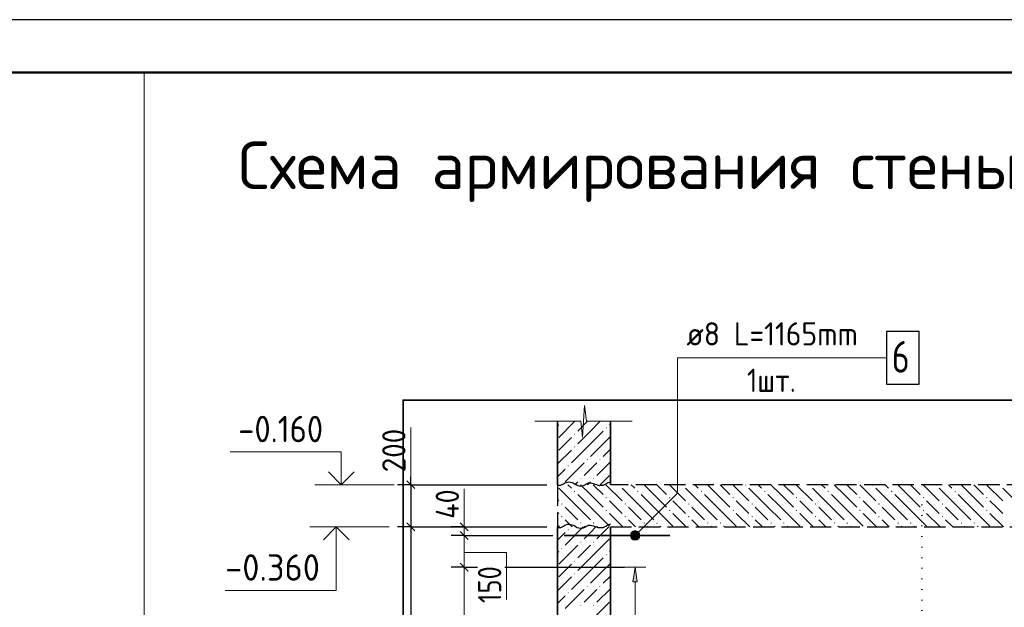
# Model space of a CAD drawing. Header units: millimetres. Extents: x 0 to 42000, y 0 to 29700.
# Tile 19 of 21: x 14003 to 23317, y 24140 to 29700. Entities that reach past the tile are written whole.
import ezdxf

# ---------------------------------------------------------------- set-up
doc = ezdxf.new("R2010")
doc.units = ezdxf.units.MM
doc.linetypes.add('______2', pattern=[270, 200, -70])
doc.linetypes.add('______9', pattern=[100, 0, -100])
for name, color, linetype, lineweight in [('Standard', 7, 'Continuous', 25), ('Высотные отметки', 7, 'Continuous', 25), ('ЖБ Перекрытие верхний уровень', 7, '______2', 25), ('ЖБ Пилон', 7, 'Continuous', 35), ('ЖБ Стена верхний уровень', 7, 'Continuous', 35), ('Заголовок чертежа', 7, 'Continuous', 25), ('Позиционная метка линия выноска', 7, 'Continuous', 13), ('Примечания', 7, 'Continuous', 13), ('Сечения символ', 7, 'Continuous', 25), ('Стена обрамление П-обр.', 7, 'Continuous', 35)]:
    doc.layers.add(name, color=color, linetype=linetype, lineweight=lineweight)
doc.layers.add('Размерная выноска', color=7, linetype='Continuous')
doc.styles.add('ISOCPEUR', font='txt')

msp = doc.modelspace()

# ---------------------------------------------------------------- hatches: boundary and pattern name
at = {"layer": 'ЖБ Перекрытие верхний уровень', "linetype": 'Continuous', "lineweight": 18, "transparency": 33554687}
for points in [[(19245, 25237.1), (19251.5, 25243.6), (19258, 25237.1), (19251.5, 25230.6)], [(19665, 25297.1), (19667.9, 25300), (19675.2, 25300), (19678, 25297.1), (19671.5, 25290.6)], [(19845, 25237.1), (19851.5, 25243.6), (19858, 25237.1), (19851.5, 25230.6)], [(20265, 25297.1), (20267.9, 25300), (20275.2, 25300), (20278, 25297.1), (20271.5, 25290.6)], [(20445, 25237.1), (20451.5, 25243.6), (20458, 25237.1), (20451.5, 25230.6)], [(20865, 25297.1), (20867.9, 25300), (20875.2, 25300), (20878, 25297.1), (20871.5, 25290.6)], [(21045, 25237.1), (21051.5, 25243.6), (21058, 25237.1), (21051.5, 25230.6)], [(21465, 25297.1), (21467.9, 25300), (21475.2, 25300), (21478, 25297.1), (21471.5, 25290.6)], [(21645, 25237.1), (21651.5, 25243.6), (21658, 25237.1), (21651.5, 25230.6)], [(22065, 25297.1), (22067.9, 25300), (22075.2, 25300), (22078, 25297.1), (22071.5, 25290.6)], [(22245, 25237.1), (22251.5, 25243.6), (22258, 25237.1), (22251.5, 25230.6)], [(22665, 25297.1), (22667.9, 25300), (22675.2, 25300), (22678, 25297.1), (22671.5, 25290.6)], [(22845, 25237.1), (22851.5, 25243.6), (22858, 25237.1), (22851.5, 25230.6)], [(23265, 25297.1), (23267.9, 25300), (23275.2, 25300), (23278, 25297.1), (23271.5, 25290.6)], [(19545, 25177.1), (19551.5, 25183.6), (19558, 25177.1), (19551.5, 25170.6)], [(20145, 25177.1), (20151.5, 25183.6), (20158, 25177.1), (20151.5, 25170.6)], [(20745, 25177.1), (20751.5, 25183.6), (20758, 25177.1), (20751.5, 25170.6)], [(21345, 25177.1), (21351.5, 25183.6), (21358, 25177.1), (21351.5, 25170.6)], [(21945, 25177.1), (21951.5, 25183.6), (21958, 25177.1), (21951.5, 25170.6)], [(22545, 25177.1), (22551.5, 25183.6), (22558, 25177.1), (22551.5, 25170.6)], [(23145, 25177.1), (23151.5, 25183.6), (23158, 25177.1), (23151.5, 25170.6)], [(19125, 25117.1), (19131.5, 25123.6), (19138, 25117.1), (19131.5, 25110.6)], [(19545, 25057.1), (19551.5, 25063.6), (19558, 25057.1), (19551.5, 25050.6)], [(19725, 25117.1), (19731.5, 25123.6), (19738, 25117.1), (19731.5, 25110.6)], [(20145, 25057.1), (20151.5, 25063.6), (20158, 25057.1), (20151.5, 25050.6)], [(20325, 25117.1), (20331.5, 25123.6), (20338, 25117.1), (20331.5, 25110.6)], [(20745, 25057.1), (20751.5, 25063.6), (20758, 25057.1), (20751.5, 25050.6)], [(20925, 25117.1), (20931.5, 25123.6), (20938, 25117.1), (20931.5, 25110.6)], [(21345, 25057.1), (21351.5, 25063.6), (21358, 25057.1), (21351.5, 25050.6)], [(21525, 25117.1), (21531.5, 25123.6), (21538, 25117.1), (21531.5, 25110.6)], [(21945, 25057.1), (21951.5, 25063.6), (21958, 25057.1), (21951.5, 25050.6)], [(22125, 25117.1), (22131.5, 25123.6), (22138, 25117.1), (22131.5, 25110.6)], [(22545, 25057.1), (22551.5, 25063.6), (22558, 25057.1), (22551.5, 25050.6)], [(22725, 25117.1), (22731.5, 25123.6), (22738, 25117.1), (22731.5, 25110.6)], [(23145, 25057.1), (23151.5, 25063.6), (23158, 25057.1), (23151.5, 25050.6)], [(19125, 24997.1), (19131.5, 25003.6), (19138, 24997.1), (19131.5, 24990.6)], [(19725, 24997.1), (19731.5, 25003.6), (19738, 24997.1), (19731.5, 24990.6)], [(20325, 24997.1), (20331.5, 25003.6), (20338, 24997.1), (20331.5, 24990.6)], [(20925, 24997.1), (20931.5, 25003.6), (20938, 24997.1), (20931.5, 24990.6)], [(21525, 24997.1), (21531.5, 25003.6), (21538, 24997.1), (21531.5, 24990.6)], [(22125, 24997.1), (22131.5, 25003.6), (22138, 24997.1), (22131.5, 24990.6)], [(22725, 24997.1), (22731.5, 25003.6), (22738, 24997.1), (22731.5, 24990.6)], [(19305, 24937.1), (19311.5, 24943.6), (19318, 24937.1), (19311.5, 24930.6)], [(19425, 24937.1), (19431.5, 24943.6), (19438, 24937.1), (19431.5, 24930.6)], [(19905, 24937.1), (19911.5, 24943.6), (19918, 24937.1), (19911.5, 24930.6)], [(20025, 24937.1), (20031.5, 24943.6), (20038, 24937.1), (20031.5, 24930.6)], [(20505, 24937.1), (20511.5, 24943.6), (20518, 24937.1), (20511.5, 24930.6)], [(20625, 24937.1), (20631.5, 24943.6), (20638, 24937.1), (20631.5, 24930.6)], [(21105, 24937.1), (21111.5, 24943.6), (21118, 24937.1), (21111.5, 24930.6)], [(21225, 24937.1), (21231.5, 24943.6), (21238, 24937.1), (21231.5, 24930.6)], [(21705, 24937.1), (21711.5, 24943.6), (21718, 24937.1), (21711.5, 24930.6)], [(21825, 24937.1), (21831.5, 24943.6), (21838, 24937.1), (21831.5, 24930.6)], [(22305, 24937.1), (22311.5, 24943.6), (22318, 24937.1), (22311.5, 24930.6)], [(22425, 24937.1), (22431.5, 24943.6), (22438, 24937.1), (22431.5, 24930.6)], [(22905, 24937.1), (22911.5, 24943.6), (22918, 24937.1), (22911.5, 24930.6)], [(23025, 24937.1), (23031.5, 24943.6), (23038, 24937.1), (23031.5, 24930.6)]]:
    msp.add_hatch(color=7, dxfattribs=at).paths.add_polyline_path(points, flags=16)
at = {"layer": 'ЖБ Пилон', "linetype": 'Continuous', "lineweight": 18, "transparency": 33554687}
for points in [[(19126.5, 25897.1), (19129.4, 25900), (19133.7, 25900), (19136.5, 25897.1), (19131.5, 25892.1)], [(19546.5, 25837.1), (19551.5, 25842.1), (19556.5, 25837.1), (19551.5, 25832.1)], [(19246.5, 25777.1), (19251.5, 25782.1), (19256.5, 25777.1), (19251.5, 25772.1)], [(19246.5, 25657.1), (19251.5, 25662.1), (19256.5, 25657.1), (19251.5, 25652.1)], [(19366.5, 25537.1), (19371.5, 25542.1), (19376.5, 25537.1), (19371.5, 25532.1)], [(19486.5, 25537.1), (19491.5, 25542.1), (19496.5, 25537.1), (19491.5, 25532.1)], [(19186.5, 25477.1), (19191.5, 25482.1), (19196.5, 25477.1), (19191.5, 25472.1)], [(19306.5, 25357.1), (19311.5, 25362.1), (19316.5, 25357.1), (19311.5, 25352.1)], [(19426.5, 25357.1), (19431.5, 25362.1), (19436.5, 25357.1), (19431.5, 25352.1)], [(19129.4, 25300), (19131.5, 25302.1), (19133.7, 25300)]]:
    msp.add_hatch(color=7, dxfattribs=at).paths.add_polyline_path(points, flags=16)
at = {"layer": 'ЖБ Стена верхний уровень', "linetype": 'Continuous', "lineweight": 18, "transparency": 33554687}
for points in [[(19186.5, 24877.1), (19191.5, 24882.1), (19196.5, 24877.1), (19191.5, 24872.1)], [(19126.5, 24697.1), (19131.5, 24702.1), (19136.5, 24697.1), (19131.5, 24692.1)], [(19306.5, 24757.1), (19311.5, 24762.1), (19316.5, 24757.1), (19311.5, 24752.1)], [(19426.5, 24757.1), (19431.5, 24762.1), (19436.5, 24757.1), (19431.5, 24752.1)], [(19546.5, 24637.1), (19551.5, 24642.1), (19556.5, 24637.1), (19551.5, 24632.1)], [(19246.5, 24577.1), (19251.5, 24582.1), (19256.5, 24577.1), (19251.5, 24572.1)], [(19246.5, 24457.1), (19251.5, 24462.1), (19256.5, 24457.1), (19251.5, 24452.1)], [(19366.5, 24337.1), (19371.5, 24342.1), (19376.5, 24337.1), (19371.5, 24332.1)], [(19486.5, 24337.1), (19491.5, 24342.1), (19496.5, 24337.1), (19491.5, 24332.1)], [(19186.5, 24277.1), (19191.5, 24282.1), (19196.5, 24277.1), (19191.5, 24272.1)], [(19306.5, 24157.1), (19311.5, 24162.1), (19316.5, 24157.1), (19311.5, 24152.1)], [(19426.5, 24157.1), (19431.5, 24162.1), (19436.5, 24157.1), (19431.5, 24152.1)]]:
    msp.add_hatch(color=7, dxfattribs=at).paths.add_polyline_path(points, flags=16)
at = {"layer": 'Позиционная метка линия выноска', "linetype": 'Continuous', "lineweight": 13, "transparency": 33554687}
for points in [[(19856.4, 24788.2), (19792.7, 24851.8), (19781.3, 24831.5)], [(19856.4, 24788.2), (19781.3, 24831.5), (19836, 24776.7)], [(19836, 24776.7), (19781.3, 24831.5), (19781.3, 24808.5)], [(19836, 24776.7), (19781.3, 24808.5), (19813.1, 24776.7)], [(19813.1, 24776.7), (19781.3, 24808.5), (19792.7, 24788.2)], [(19867.8, 24808.5), (19813.1, 24863.3), (19792.7, 24851.8)], [(19867.8, 24808.5), (19792.7, 24851.8), (19856.4, 24788.2)], [(19867.8, 24831.5), (19836, 24863.3), (19813.1, 24863.3)], [(19867.8, 24831.5), (19813.1, 24863.3), (19867.8, 24808.5)], [(19836, 24863.3), (19867.8, 24831.5), (19856.4, 24851.8)]]:
    msp.add_hatch(color=7, dxfattribs=at).paths.add_polyline_path(points)
at = {"layer": 'Стена обрамление П-обр.', "linetype": 'Continuous', "lineweight": 13, "transparency": 33554687}
msp.add_hatch(color=7, dxfattribs=at).paths.add_polyline_path([(19844.5, 24380), (19824.5, 24520), (19804.5, 24380)])

# ---------------------------------------------------------------- linework, layer by layer
at = {"layer": 'Standard', "color": 7, "linetype": 'Continuous', "lineweight": 13, "transparency": 33554687}
for p, q in [((19328.3, 25750), (19346.7, 26050)), ((19346.7, 26050), (19365.1, 25900)), ((18877.5, 25900), (19309.9, 25900)), ((19309.9, 25900), (19328.3, 25750)), ((19365.1, 25900), (19797.5, 25900)), ((19797.5, 25900), (19797.5, 25900)), ((18208.3, 24900), (18208.3, 24975))]:
    msp.add_line(p, q, dxfattribs=at)
at = {"layer": 'Standard', "color": 7, "linetype": 'Continuous', "lineweight": 25, "transparency": 33554687}
for p, q in [((17665.1, 25337.5), (17740.1, 25262.5)), ((17665.1, 24937.5), (17740.1, 24862.5)), ((18170.8, 24937.5), (18245.8, 24862.5)), ((18170.8, 24857.5), (18245.8, 24782.5)), ((18170.8, 24557.5), (18245.8, 24482.5))]:
    msp.add_line(p, q, dxfattribs=at)
at = {"layer": 'Standard', "color": 7, "linetype": 'Continuous', "lineweight": -3, "transparency": 33554687}
for p, q in [((17702.6, 25300), (17702.6, 25375)), ((17702.6, 25300), (17577.6, 25300)), ((17702.6, 25300), (17827.6, 25300)), ((17702.6, 25300), (18990.2, 25300)), ((17702.6, 25300), (17702.6, 24900)), ((17702.6, 24900), (17577.6, 24900)), ((17702.6, 24900), (17827.6, 24900)), ((17702.6, 24900), (18990.2, 24900)), ((17702.6, 24900), (17702.6, 19420)), ((18208.3, 24900), (18083.3, 24900)), ((18208.3, 24900), (18333.3, 24900)), ((18208.3, 24820), (18083.3, 24820)), ((18208.3, 24820), (18333.3, 24820)), ((18208.3, 24520), (18083.3, 24520)), ((18208.3, 24520), (18333.3, 24520)), ((18591.3, 24520), (19724.5, 24520))]:
    msp.add_line(p, q, dxfattribs=at)
at = {"layer": 'Standard', "color": 7, "linetype": 'Continuous', "lineweight": 25, "transparency": 33554687}
msp.add_lwpolyline([(0, 0), (42000, 0), (42000, 29700), (0, 29700), (0, 0)], close=True, dxfattribs=at)
at = {"layer": 'Standard', "color": 7, "linetype": 'Continuous', "lineweight": 50, "transparency": 33554687}
msp.add_lwpolyline([(2000, 29200), (41500, 29200), (41500, 500), (2000, 500), (2000, 29200)], close=True, dxfattribs=at)
at = {"layer": 'Standard', "color": 7, "linetype": 'Continuous', "lineweight": 13, "transparency": 33554687}
for points in [[(41500, 29200), (15180, 29200), (15180, 6000), (41500, 6000), (41500, 29200)], [(18208.3, 24900), (18208.3, 24874.7), (18208.3, 24874.7), (18208.3, 24820)], [(18208.3, 24820), (18208.3, 24789.7), (18208.3, 24789.7), (18208.3, 24520)], [(18208.3, 24520), (18208.3, 24453.6), (18208.3, 24453.6), (18208.3, 20920)]]:
    msp.add_lwpolyline(points, dxfattribs=at)
at = {"layer": 'Standard', "color": 254, "linetype": 'Continuous', "lineweight": 35, "true_color": 0xc4c4ff, "transparency": 33554687}
msp.add_lwpolyline([(17630.2, 18020), (27790.2, 18020), (27790.2, 26100), (17630.2, 26100), (17630.2, 18020)], dxfattribs=at)
at = {"layer": 'Standard', "color": 7, "linetype": 'Continuous', "lineweight": -3, "transparency": 33554687}
for points in [[(18208.3, 24900), (18213.6, 24900), (18213.6, 24900), (18990.2, 24900)], [(18208.3, 24820), (18253.7, 24820), (18253.7, 24820), (19046.2, 24820)], [(18208.3, 24520), (18231.3, 24520), (18231.3, 24520), (18305.3, 24520)]]:
    msp.add_lwpolyline(points, dxfattribs=at)
at = {"layer": 'Высотные отметки', "color": 7, "linetype": 'Continuous', "lineweight": 35, "transparency": 33554687}
for p, q in [((17045, 25300), (16923.8, 25421.2)), ((17045, 25300), (16923.8, 25421.2)), ((17045, 25300), (17166.2, 25421.2)), ((17045, 25300), (17166.2, 25421.2)), ((16996.9, 24900), (16875.7, 24778.8)), ((16996.9, 24900), (16875.7, 24778.8)), ((16996.9, 24900), (17118.1, 24778.8)), ((16996.9, 24900), (17118.1, 24778.8))]:
    msp.add_line(p, q, dxfattribs=at)
at = {"layer": 'Высотные отметки', "color": 7, "linetype": 'Continuous', "lineweight": 13, "transparency": 33554687}
for p, q in [((17545, 25300), (16795, 25300)), ((17545, 25300), (16795, 25300)), ((17496.9, 24900), (16746.9, 24900)), ((17496.9, 24900), (16746.9, 24900))]:
    msp.add_line(p, q, dxfattribs=at)
for points in [[(17045, 25300), (17045, 25610.1), (15995, 25610.1)], [(17045, 25300), (17045, 25610.1), (15995, 25610.1)], [(16996.9, 24900), (16996.9, 24300), (15946.9, 24300)], [(16996.9, 24900), (16996.9, 24300), (15946.9, 24300)]]:
    msp.add_lwpolyline(points, dxfattribs=at)
at = {"layer": 'ЖБ Перекрытие верхний уровень', "color": 7, "linetype": '______2', "lineweight": 25, "transparency": 33554687}
for p, q in [((19090.2, 25300), (19090.2, 24900)), ((27590.2, 25300), (19590.2, 25300)), ((19590.2, 24900), (27590.2, 24900))]:
    msp.add_line(p, q, dxfattribs=at)
at = {"layer": 'ЖБ Перекрытие верхний уровень', "color": 9, "linetype": 'Continuous', "lineweight": 18, "true_color": 0xc7c7c7, "transparency": 33554687}
for p, q in [((19281.5, 25087.2), (19101.5, 25267.2)), ((19188.7, 25300), (19221.5, 25267.2)), ((19401.5, 25207.1), (19308.7, 25300)), ((19428.7, 25300), (19521.5, 25207.1)), ((19548.7, 25300), (19701.5, 25147.1)), ((19881.5, 25087.2), (19701.5, 25267.2)), ((19788.7, 25300), (19821.5, 25267.2)), ((20001.5, 25207.1), (19908.7, 25300)), ((20028.7, 25300), (20121.5, 25207.1)), ((20148.7, 25300), (20301.5, 25147.1)), ((20481.5, 25087.2), (20301.5, 25267.2)), ((20388.7, 25300), (20421.5, 25267.2)), ((20601.5, 25207.1), (20508.7, 25300)), ((20628.7, 25300), (20721.5, 25207.1)), ((20748.7, 25300), (20901.5, 25147.1)), ((21081.5, 25087.2), (20901.5, 25267.2)), ((20988.7, 25300), (21021.5, 25267.2)), ((21201.5, 25207.1), (21108.7, 25300)), ((21228.7, 25300), (21321.5, 25207.1)), ((21348.7, 25300), (21501.5, 25147.1)), ((21681.5, 25087.2), (21501.5, 25267.2)), ((21588.7, 25300), (21621.5, 25267.2)), ((21801.5, 25207.1), (21708.7, 25300)), ((21828.7, 25300), (21921.5, 25207.1)), ((21948.7, 25300), (22101.5, 25147.1)), ((22281.5, 25087.2), (22101.5, 25267.2)), ((22188.7, 25300), (22221.5, 25267.2)), ((22401.5, 25207.1), (22308.7, 25300)), ((22428.7, 25300), (22521.5, 25207.1)), ((22548.7, 25300), (22701.5, 25147.1)), ((22881.5, 25087.2), (22701.5, 25267.2)), ((22788.7, 25300), (22821.5, 25267.2)), ((23001.5, 25207.1), (22908.7, 25300)), ((23028.7, 25300), (23121.5, 25207.1)), ((23148.7, 25300), (23301.5, 25147.1)), ((23481.5, 25087.2), (23301.5, 25267.2)), ((19090.2, 25158.5), (19101.5, 25147.1)), ((19281.5, 25207.1), (19401.5, 25087.2)), ((19401.5, 25207.1), (19521.5, 25087.2)), ((19881.5, 25207.1), (20001.5, 25087.2)), ((20001.5, 25207.1), (20121.5, 25087.2)), ((20481.5, 25207.1), (20601.5, 25087.2)), ((20601.5, 25207.1), (20721.5, 25087.2)), ((21081.5, 25207.1), (21201.5, 25087.2)), ((21201.5, 25207.1), (21321.5, 25087.2)), ((21681.5, 25207.1), (21801.5, 25087.2)), ((21801.5, 25207.1), (21921.5, 25087.2)), ((22281.5, 25207.1), (22401.5, 25087.2)), ((22401.5, 25207.1), (22521.5, 25087.2)), ((22881.5, 25207.1), (23001.5, 25087.2)), ((23001.5, 25207.1), (23121.5, 25087.2)), ((19161.5, 25087.2), (19281.5, 24967.2)), ((19281.5, 25087.2), (19401.5, 24967.2)), ((19401.5, 25087.2), (19581.5, 24907.1)), ((19641.5, 25087.2), (19581.5, 25147.1)), ((19701.5, 25027.1), (19641.5, 25087.2)), ((19761.5, 25087.2), (19881.5, 24967.2)), ((19881.5, 25087.2), (20001.5, 24967.2)), ((20001.5, 25087.2), (20181.5, 24907.1)), ((20241.5, 25087.2), (20181.5, 25147.1)), ((20301.5, 25027.1), (20241.5, 25087.2)), ((20361.5, 25087.2), (20481.5, 24967.2)), ((20481.5, 25087.2), (20601.5, 24967.2)), ((20601.5, 25087.2), (20781.5, 24907.1)), ((20841.5, 25087.2), (20781.5, 25147.1)), ((20901.5, 25027.1), (20841.5, 25087.2)), ((20961.5, 25087.2), (21081.5, 24967.2)), ((21081.5, 25087.2), (21201.5, 24967.2)), ((21201.5, 25087.2), (21381.5, 24907.1)), ((21441.5, 25087.2), (21381.5, 25147.1)), ((21501.5, 25027.1), (21441.5, 25087.2)), ((21561.5, 25087.2), (21681.5, 24967.2)), ((21681.5, 25087.2), (21801.5, 24967.2)), ((21801.5, 25087.2), (21981.5, 24907.1)), ((22041.5, 25087.2), (21981.5, 25147.1)), ((22101.5, 25027.1), (22041.5, 25087.2)), ((22161.5, 25087.2), (22281.5, 24967.2)), ((22281.5, 25087.2), (22401.5, 24967.2)), ((22401.5, 25087.2), (22581.5, 24907.1)), ((22641.5, 25087.2), (22581.5, 25147.1)), ((22701.5, 25027.1), (22641.5, 25087.2)), ((22761.5, 25087.2), (22881.5, 24967.2)), ((22881.5, 25087.2), (23001.5, 24967.2)), ((23001.5, 25087.2), (23181.5, 24907.1)), ((23241.5, 25087.2), (23181.5, 25147.1)), ((23301.5, 25027.1), (23241.5, 25087.2)), ((19101.5, 25027.1), (19090.2, 25038.5)), ((19161.5, 24967.2), (19228.7, 24900)), ((19581.5, 25027.1), (19708.7, 24900)), ((19761.5, 24967.2), (19828.7, 24900)), ((20181.5, 25027.1), (20308.7, 24900)), ((20361.5, 24967.2), (20428.7, 24900)), ((20781.5, 25027.1), (20908.7, 24900)), ((20961.5, 24967.2), (21028.7, 24900)), ((21381.5, 25027.1), (21508.7, 24900)), ((21561.5, 24967.2), (21628.7, 24900)), ((21981.5, 25027.1), (22108.7, 24900)), ((22161.5, 24967.2), (22228.7, 24900)), ((22581.5, 25027.1), (22708.7, 24900)), ((22761.5, 24967.2), (22828.7, 24900)), ((23181.5, 25027.1), (23308.7, 24900)), ((19090.2, 24918.5), (19108.7, 24900)), ((19348.7, 24900), (19341.5, 24907.1)), ((19461.5, 24907.1), (19468.7, 24900)), ((19948.7, 24900), (19941.5, 24907.1)), ((20061.5, 24907.1), (20068.7, 24900)), ((20548.7, 24900), (20541.5, 24907.1)), ((20661.5, 24907.1), (20668.7, 24900)), ((21148.7, 24900), (21141.5, 24907.1)), ((21261.5, 24907.1), (21268.7, 24900)), ((21748.7, 24900), (21741.5, 24907.1)), ((21861.5, 24907.1), (21868.7, 24900)), ((22348.7, 24900), (22341.5, 24907.1)), ((22461.5, 24907.1), (22468.7, 24900)), ((22948.7, 24900), (22941.5, 24907.1)), ((23061.5, 24907.1), (23068.7, 24900))]:
    msp.add_line(p, q, dxfattribs=at)
at = {"layer": 'ЖБ Пилон', "color": 7, "linetype": 'Continuous', "lineweight": 35, "transparency": 33554687}
for p, q in [((19090.2, 25900), (19090.2, 25300)), ((19590.2, 25300), (19590.2, 25900))]:
    msp.add_line(p, q, dxfattribs=at)
at = {"layer": 'ЖБ Пилон', "color": 251, "linetype": 'Continuous', "lineweight": 18, "true_color": 0x494949, "transparency": 33554687}
for p, q in [((19254.4, 25900), (19101.5, 25747.1)), ((19374.4, 25900), (19281.5, 25807.1)), ((19401.5, 25807.1), (19494.4, 25900)), ((19090.2, 25855.8), (19101.5, 25867.2)), ((19401.5, 25807.1), (19281.5, 25687.2)), ((19521.5, 25807.1), (19401.5, 25687.2)), ((19590.2, 25875.8), (19581.5, 25867.2)), ((19161.5, 25687.2), (19221.5, 25747.1)), ((19521.5, 25687.2), (19590.2, 25755.8)), ((19221.5, 25627.1), (19090.2, 25495.8)), ((19101.5, 25627.1), (19161.5, 25687.2)), ((19401.5, 25687.2), (19221.5, 25507.1)), ((19521.5, 25687.2), (19401.5, 25567.2)), ((19590.2, 25635.8), (19521.5, 25567.2)), ((19161.5, 25447.1), (19090.2, 25375.8)), ((19341.5, 25507.1), (19161.5, 25327.1)), ((19341.5, 25387.2), (19401.5, 25447.1)), ((19401.5, 25447.1), (19461.5, 25507.1)), ((19590.2, 25515.8), (19461.5, 25387.2)), ((19494.4, 25300), (19581.5, 25387.2)), ((19281.5, 25327.1), (19254.4, 25300)), ((19401.5, 25327.1), (19374.4, 25300))]:
    msp.add_line(p, q, dxfattribs=at)
at = {"layer": 'ЖБ Стена верхний уровень', "color": 251, "linetype": 'Continuous', "lineweight": 18, "true_color": 0x494949, "transparency": 33554687}
for p, q in [((19094.4, 24900), (19090.2, 24895.8)), ((19334.4, 24900), (19161.5, 24727.1)), ((19401.5, 24847.1), (19454.4, 24900)), ((19574.4, 24900), (19461.5, 24787.2)), ((19161.5, 24847.1), (19090.2, 24775.8)), ((19341.5, 24787.2), (19401.5, 24847.1)), ((19401.5, 24607.1), (19581.5, 24787.2)), ((19281.5, 24727.1), (19101.5, 24547.1)), ((19401.5, 24727.1), (19281.5, 24607.1)), ((19090.2, 24655.8), (19101.5, 24667.2)), ((19401.5, 24607.1), (19281.5, 24487.2)), ((19521.5, 24607.1), (19401.5, 24487.2)), ((19590.2, 24675.8), (19581.5, 24667.2)), ((19161.5, 24487.2), (19221.5, 24547.1)), ((19521.5, 24487.2), (19590.2, 24555.8)), ((19221.5, 24427.1), (19090.2, 24295.8)), ((19101.5, 24427.1), (19161.5, 24487.2)), ((19401.5, 24487.2), (19221.5, 24307.1)), ((19521.5, 24487.2), (19401.5, 24367.2)), ((19590.2, 24435.8), (19521.5, 24367.2)), ((19590.2, 24315.8), (19461.5, 24187.2)), ((19161.5, 24247.1), (19090.2, 24175.8)), ((19341.5, 24307.1), (19161.5, 24127.1)), ((19341.5, 24187.2), (19401.5, 24247.1)), ((19401.5, 24247.1), (19461.5, 24307.1)), ((19401.5, 24007.1), (19581.5, 24187.2))]:
    msp.add_line(p, q, dxfattribs=at)
at = {"layer": 'ЖБ Стена верхний уровень', "color": 7, "linetype": 'Continuous', "lineweight": 35, "transparency": 33554687}
for p, q in [((19090.2, 24900), (19090.2, 19420)), ((19590.2, 19420), (19590.2, 24900))]:
    msp.add_line(p, q, dxfattribs=at)
at = {"layer": 'Позиционная метка линия выноска', "color": 7, "linetype": 'Continuous', "lineweight": 13, "transparency": 33554687}
for p, q in [((19792.7, 24851.8), (19792.7, 24851.8)), ((19792.7, 24788.2), (19792.7, 24788.2)), ((19856.4, 24851.8), (19856.4, 24851.8)), ((19856.4, 24788.2), (19856.4, 24788.2))]:
    msp.add_line(p, q, dxfattribs=at)
msp.add_lwpolyline([(22202.5, 26500), (20224.5, 26500), (20224.5, 25220), (19824.5, 24820)], dxfattribs=at)
msp.add_circle((19824.5, 24820), 45, dxfattribs=at)
at = {"layer": 'Примечания', "color": 7, "linetype": 'Continuous', "lineweight": 25, "transparency": 33554687}
for points in [[(19090.2, 25294.7), (19105, 25294.6), (19121, 25296.3), (19135.4, 25300.3), (19147, 25306.8), (19157, 25314.6), (19168.6, 25321.2), (19183.4, 25325.1), (19199, 25327.4), (19214.6, 25324.8), (19229, 25320.6), (19243, 25315.8), (19255, 25309.4), (19266.2, 25302.4), (19277.4, 25295.6), (19291, 25290.2), (19306.2, 25287.3), (19322.2, 25287.8), (19337.8, 25290.9), (19349.4, 25297.3), (19359.8, 25304.8), (19371, 25311.7), (19384.6, 25316.8), (19400.6, 25317.9), (19416.2, 25315), (19430.2, 25310.5), (19443.8, 25305.4), (19457.8, 25300.4), (19471.4, 25295.6), (19487, 25293.3), (19490.2, 25293.1)], [(19490.2, 25294.7), (19505, 25294.6), (19521, 25296.3), (19535.4, 25300.3), (19547, 25306.8), (19557, 25314.6), (19568.6, 25321.2), (19583.4, 25325.1), (19590.2, 25326.1)], [(19090.2, 24894.7), (19105, 24894.6), (19121, 24896.3), (19135.4, 24900.3), (19147, 24906.8), (19157, 24914.6), (19168.6, 24921.2), (19183.4, 24925.1), (19199, 24927.4), (19214.6, 24924.8), (19229, 24920.6), (19243, 24915.8), (19255, 24909.4), (19266.2, 24902.4), (19277.4, 24895.6), (19291, 24890.2), (19306.2, 24887.3), (19322.2, 24887.8), (19337.8, 24890.9), (19349.4, 24897.3), (19359.8, 24904.8), (19371, 24911.7), (19384.6, 24916.8), (19400.6, 24917.9), (19416.2, 24915), (19430.2, 24910.5), (19443.8, 24905.4), (19457.8, 24900.4), (19471.4, 24895.6), (19487, 24893.3), (19490.2, 24893.1)], [(19490.2, 24894.7), (19505, 24894.6), (19521, 24896.3), (19535.4, 24900.3), (19547, 24906.8), (19557, 24914.6), (19568.6, 24921.2), (19583.4, 24925.1), (19590.2, 24926.1)]]:
    msp.add_lwpolyline(points, dxfattribs=at)
at = {"layer": 'Размерная выноска', "color": 7, "linetype": 'Continuous', "lineweight": 13, "transparency": 33554687}
for p, q in [((17702.6, 25300), (17702.6, 25840)), ((18208.3, 24900), (18208.3, 25260))]:
    msp.add_line(p, q, dxfattribs=at)
msp.add_lwpolyline([(18208.3, 24657), (18608.3, 24657), (18608.3, 24214.5)], dxfattribs=at)
at = {"layer": 'Сечения символ', "color": 7, "linetype": '______9', "lineweight": 13, "transparency": 33554687}
msp.add_line((22537.1, 25109.7), (22537.1, 18766.3), dxfattribs=at)
at = {"layer": 'Стена обрамление П-обр.', "color": 7, "linetype": 'Continuous', "lineweight": 35, "transparency": 33554687}
msp.add_line((19154.2, 24820), (20154.2, 24820), dxfattribs=at)
at = {"layer": 'Стена обрамление П-обр.', "color": 251, "linetype": 'Continuous', "lineweight": 13, "true_color": 0x494949, "transparency": 33554687}
for p, q in [((19824.5, 24520), (19724.5, 24520)), ((19824.5, 24520), (19804.5, 24380)), ((19844.5, 24380), (19824.5, 24520)), ((19824.5, 24520), (19924.5, 24520)), ((19824.5, 24520), (19824.5, 24520)), ((19804.5, 24380), (19844.5, 24380)), ((19824.5, 21060), (19824.5, 24380))]:
    msp.add_line(p, q, dxfattribs=at)
at = {"layer": 'Стена обрамление П-обр.', "color": 7, "linetype": 'Continuous', "lineweight": 25, "transparency": 33554687}
msp.add_lwpolyline([(22202.5, 26250), (22512.5, 26250), (22512.5, 26750), (22202.5, 26750), (22202.5, 26250)], dxfattribs=at)

# ---------------------------------------------------------------- texts
at = {"layer": 'Standard', "color": 7, "linetype": 'Continuous', "lineweight": 25, "transparency": 33554687, "char_height": 220, "attachment_point": 7, "rotation": 90, "style": 'ISOCPEUR'}
for s, insert, width in [('\\W0.91;200', (17652.6, 25417.5), 561.988), ('\\W0.88;40', (18158.3, 24977.5), 426.797), ('\\W0.83;150', (18558.3, 24179.4), 508.571)]:
    msp.add_mtext(s, dxfattribs=dict(at, insert=insert, width=width))
at = {"layer": 'Высотные отметки', "color": 7, "linetype": 'Continuous', "lineweight": 25, "transparency": 33554687, "char_height": 250, "attachment_point": 7, "style": 'ISOCPEUR'}
for s, insert, width in [('\\W0.90;-0.160', (16070, 25701.7), 1011.758), ('\\W0.95;-0.360', (15946.9, 24391.7), 1067.857)]:
    msp.add_mtext(s, dxfattribs=dict(at, insert=insert, width=width))
at = {"layer": 'Заголовок чертежа', "color": 7, "linetype": 'Continuous', "lineweight": 50, "transparency": 33554687, "insert": (16070, 27975), "char_height": 450, "width": 11062.686, "attachment_point": 7, "style": 'ISOCPEUR'}
msp.add_mtext('\\W0.99;Схема армирования стены по оси А/2', dxfattribs=at)
at = {"layer": 'Стена обрамление П-обр.', "color": 7, "linetype": 'Continuous', "lineweight": 13, "transparency": 33554687, "attachment_point": 7, "style": 'ISOCPEUR'}
for s, insert, char_height, width in [('\\W0.93;ø8 L=1165mm ', (20310.5, 26617.3), 220, 1949.975), ('\\W0.78;6', (22252.5, 26360), 300, 326.407), ('\\W0.89;1шт. ', (20882.6, 26177.3), 220, 801.629)]:
    msp.add_mtext(s, dxfattribs=dict(at, insert=insert, char_height=char_height, width=width))

doc.saveas('drawing.dxf')
